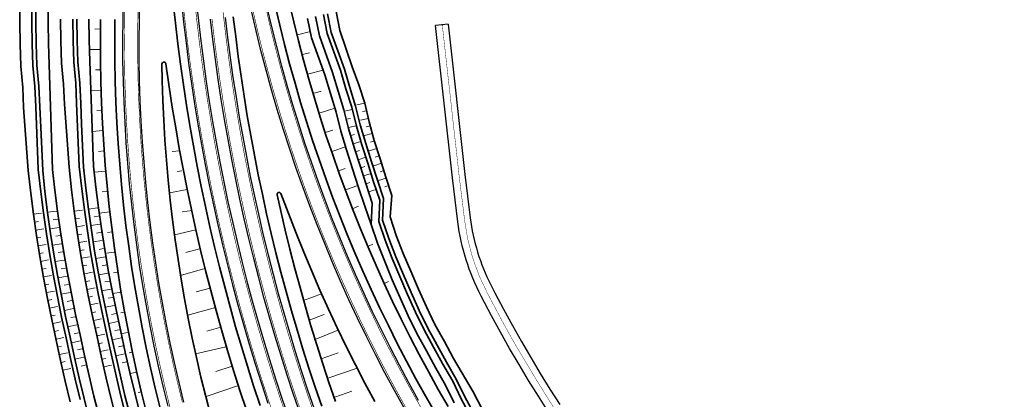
# Model space of a CAD drawing. Header units: metres. Extents: x 154839 to 161660, y 370737 to 378039.
# Tile 54 of 121: x 157178 to 157420, y 372832 to 372925. Entities that reach past the tile are written whole.
import ezdxf

# ---------------------------------------------------------------- set-up
doc = ezdxf.new("R2010")
doc.units = ezdxf.units.M
doc.linetypes.add('VW-3-3_STREEP', pattern=[6, 3, -3])
doc.linetypes.add('VW-FP2-1000', pattern=[3, 0.3, -2.7])
for name, color, linetype, lineweight in [('B-WE-GW-TALUDARCERING_LANG-G', 100, 'Continuous', 18), ('B-WE-GW-TALUDARCERING_WATER-G', 130, 'Continuous', 18), ('N-WE-GW-GRONDWERK_BERM-G', 100, 'Continuous', 35), ('N-WE-GW-WATERGANG-G', 130, 'Continuous', 35), ('N-WE-VH-VERHARDING_HALFVERHARDING_BERM-G', 252, 'Continuous', 35), ('N-WE-VH-VERHARDING_KANTVERHARDING-G', 210, 'Continuous', 30), ('N-WE-VW-MARKERING_LANGS_STREEP_30270_010-G', 7, 'VW-FP2-1000', 35), ('N-WE-VW-MARKERING_LANGS_STREEP_33_015-G', 7, 'VW-3-3_STREEP', 35), ('N-WE-VW-MARKERING_LANGS_STREEP_DOORGETROKKEN_015-G', 7, 'Continuous', 35)]:
    doc.layers.add(name, color=color, linetype=linetype, lineweight=lineweight)

msp = doc.modelspace()

# ---------------------------------------------------------------- linework, layer by layer
at = {"layer": 'B-WE-GW-TALUDARCERING_LANG-G'}
for p, q in [((157197.82, 372922.75), (157196.46, 372922.77)), ((157246.25, 372921.31), (157249.42, 372922.13)), ((157197.8, 372917.75), (157195.14, 372917.72)), ((157247.49, 372916.48), (157249.19, 372916.92)), ((157197.85, 372912.74), (157196.57, 372912.73)), ((157248.74, 372911.65), (157252.57, 372912.64)), ((157198.01, 372907.74), (157195.47, 372907.65)), ((157250.15, 372906.86), (157252.08, 372907.45)), ((157251.61, 372902.09), (157255.47, 372903.28)), ((157198.19, 372902.75), (157196.91, 372902.7)), ((157198.42, 372897.75), (157195.8, 372897.57)), ((157253.08, 372897.32), (157254.91, 372897.88)), ((157254.7, 372892.6), (157258.09, 372893.8)), ((157198.76, 372892.76), (157197.36, 372892.66)), ((157217.33, 372892.82), (157215.45, 372892.59)), ((157199.14, 372887.77), (157196.26, 372887.5)), ((157217.86, 372887.85), (157216.64, 372887.7)), ((157256.37, 372887.9), (157257.97, 372888.47)), ((157258.03, 372883.19), (157261.09, 372884.27)), ((157199.61, 372882.79), (157198.23, 372882.66)), ((157219.13, 372883.28), (157214.82, 372882.43)), ((157259.91, 372878.57), (157261.28, 372879.14)), ((157200.13, 372877.82), (157197.52, 372877.48)), ((157220.34, 372878.09), (157217.89, 372877.78)), ((157200.76, 372872.85), (157199.51, 372872.69)), ((157221.27, 372873.35), (157216.03, 372872.13)), ((157263.72, 372869.35), (157264.81, 372869.8)), ((157201.4, 372867.89), (157199.02, 372867.59)), ((157222.18, 372868.69), (157218.77, 372867.76)), ((157202.14, 372862.94), (157201.04, 372862.77)), ((157223.49, 372863.86), (157217.52, 372862.15)), ((157267.65, 372860.18), (157268.62, 372860.64)), ((157202.92, 372858), (157200.86, 372857.68)), ((157224.79, 372859.03), (157221.38, 372858.11)), ((157247.77, 372855.99), (157252.2, 372857.6)), ((157203.78, 372853.08), (157202.84, 372852.9)), ((157226.09, 372854.21), (157219.27, 372852.36)), ((157249.16, 372851.17), (157252.82, 372852.5)), ((157204.69, 372848.16), (157202.95, 372847.79)), ((157227.4, 372849.38), (157223.99, 372848.46)), ((157250.34, 372846.28), (157256.44, 372848.73)), ((157205.72, 372843.26), (157204.87, 372843.08)), ((157228.63, 372844.54), (157221.21, 372842.82)), ((157252.05, 372841.58), (157256.23, 372843.1)), ((157206.75, 372838.37), (157205.12, 372837.98)), ((157230.21, 372839.79), (157226.21, 372838.47)), ((157253.76, 372836.88), (157260.93, 372839.32)), ((157207.91, 372833.5), (157207.11, 372833.31)), ((157231.78, 372835.05), (157223.8, 372832.39)), ((157255.46, 372832.18), (157259.65, 372833.7))]:
    msp.add_line(p, q, dxfattribs=at)
at = {"layer": 'B-WE-GW-TALUDARCERING_WATER-G'}
for p, q in [((157262.84, 372904.52), (157260.89, 372904.09)), ((157257.89, 372902.58), (157259.72, 372902.98)), ((157263.26, 372902.65), (157262.28, 372902.43)), ((157258.33, 372900.55), (157259.27, 372900.76)), ((157258.77, 372898.52), (157260.72, 372898.95)), ((157263.67, 372900.77), (157261.72, 372900.34)), ((157264.14, 372898.91), (157263.17, 372898.65)), ((157259.35, 372896.53), (157260.3, 372896.81)), ((157264.65, 372897.06), (157262.72, 372896.53)), ((157259.94, 372894.54), (157261.85, 372895.11)), ((157265.16, 372895.22), (157264.21, 372894.91)), ((157260.55, 372892.56), (157261.51, 372892.87)), ((157261.19, 372890.59), (157263.09, 372891.2)), ((157265.75, 372893.39), (157263.85, 372892.78)), ((157266.34, 372891.56), (157265.38, 372891.26)), ((157261.82, 372888.61), (157262.78, 372888.92)), ((157266.92, 372889.74), (157265.02, 372889.13)), ((157262.46, 372886.63), (157264.36, 372887.25)), ((157267.51, 372887.91), (157266.56, 372887.6)), ((157263.09, 372884.66), (157264.04, 372884.96)), ((157268.1, 372886.08), (157266.19, 372885.47)), ((157268.68, 372884.26), (157267.73, 372883.95)), ((157263.73, 372882.68), (157265.63, 372883.29)), ((157181.34, 372877.17), (157183.32, 372877.45)), ((157187.03, 372877.98), (157184.8, 372877.66)), ((157191.38, 372877.95), (157193.36, 372878.23)), ((157197.07, 372878.76), (157194.85, 372878.45)), ((157197.36, 372876.75), (157196.25, 372876.59)), ((157181.61, 372875.23), (157182.6, 372875.38)), ((157187.32, 372875.97), (157186.2, 372875.81)), ((157191.66, 372876.02), (157192.65, 372876.16)), ((157191.94, 372874.09), (157193.92, 372874.39)), ((157197.66, 372874.74), (157195.43, 372874.41)), ((157181.9, 372873.3), (157183.88, 372873.6)), ((157187.62, 372873.96), (157185.39, 372873.62)), ((157187.92, 372871.95), (157186.81, 372871.78)), ((157192.23, 372872.16), (157193.22, 372872.31)), ((157197.96, 372872.74), (157196.85, 372872.57)), ((157182.19, 372871.38), (157183.18, 372871.53)), ((157182.48, 372869.45), (157184.46, 372869.75)), ((157188.22, 372869.94), (157186, 372869.6)), ((157192.53, 372870.23), (157194.5, 372870.53)), ((157198.27, 372870.73), (157196.04, 372870.39)), ((157182.78, 372867.52), (157183.76, 372867.67)), ((157188.53, 372867.93), (157187.42, 372867.77)), ((157192.82, 372868.3), (157193.81, 372868.45)), ((157198.57, 372868.72), (157197.46, 372868.55)), ((157183.1, 372865.6), (157185.07, 372865.96)), ((157188.89, 372865.93), (157186.67, 372865.53)), ((157193.15, 372866.38), (157195.11, 372866.74)), ((157193.5, 372864.46), (157194.48, 372864.64)), ((157198.93, 372866.72), (157196.72, 372866.32)), ((157199.3, 372864.72), (157198.19, 372864.52)), ((157183.46, 372863.68), (157184.44, 372863.86)), ((157183.81, 372861.76), (157185.77, 372862.12)), ((157189.25, 372863.94), (157188.15, 372863.73)), ((157193.85, 372862.54), (157195.82, 372862.9)), ((157199.66, 372862.73), (157197.45, 372862.32)), ((157184.16, 372859.84), (157185.14, 372860.02)), ((157189.62, 372861.94), (157187.41, 372861.53)), ((157189.98, 372859.94), (157188.88, 372859.74)), ((157194.2, 372860.63), (157195.18, 372860.81)), ((157200.03, 372860.73), (157198.92, 372860.53)), ((157184.51, 372857.92), (157186.48, 372858.28)), ((157190.35, 372857.94), (157188.14, 372857.54)), ((157194.55, 372858.71), (157196.52, 372859.07)), ((157200.39, 372858.73), (157198.18, 372858.33)), ((157184.87, 372856), (157185.85, 372856.21)), ((157190.76, 372855.96), (157189.66, 372855.72)), ((157194.92, 372856.79), (157195.89, 372857)), ((157195.32, 372854.88), (157197.27, 372855.29)), ((157200.8, 372856.74), (157199.7, 372856.51)), ((157185.27, 372854.09), (157187.23, 372854.51)), ((157191.18, 372853.97), (157188.98, 372853.5)), ((157195.72, 372852.97), (157196.7, 372853.18)), ((157201.22, 372854.76), (157199.02, 372854.29)), ((157201.64, 372852.77), (157200.54, 372852.54)), ((157185.68, 372852.18), (157186.66, 372852.39)), ((157186.08, 372850.28), (157188.04, 372850.69)), ((157191.6, 372851.98), (157190.49, 372851.75)), ((157196.12, 372851.06), (157198.08, 372851.47)), ((157202.06, 372850.78), (157199.85, 372850.32)), ((157186.48, 372848.37), (157187.46, 372848.57)), ((157192.01, 372849.99), (157189.81, 372849.53)), ((157192.43, 372848.01), (157191.33, 372847.78)), ((157196.52, 372849.15), (157197.5, 372849.36)), ((157196.93, 372847.24), (157198.88, 372847.66)), ((157202.48, 372848.79), (157201.37, 372848.56)), ((157186.88, 372846.46), (157188.84, 372846.87)), ((157192.86, 372846.02), (157190.66, 372845.54)), ((157197.34, 372845.34), (157198.32, 372845.55)), ((157202.9, 372846.81), (157200.71, 372846.33)), ((157187.3, 372844.55), (157188.27, 372844.77)), ((157187.71, 372842.65), (157189.67, 372843.07)), ((157193.3, 372844.04), (157192.2, 372843.8)), ((157197.76, 372843.43), (157199.71, 372843.86)), ((157203.77, 372842.84), (157201.57, 372842.36)), ((157203.34, 372844.83), (157202.24, 372844.58)), ((157188.13, 372840.74), (157189.11, 372840.95)), ((157193.73, 372842.05), (157191.53, 372841.57)), ((157198.17, 372841.53), (157199.15, 372841.74)), ((157204.21, 372840.86), (157203.11, 372840.62)), ((157188.55, 372838.83), (157190.5, 372839.26)), ((157194.16, 372840.07), (157193.06, 372839.83)), ((157198.59, 372839.62), (157200.54, 372840.05))]:
    msp.add_line(p, q, dxfattribs=at)
at = {"layer": 'N-WE-GW-GRONDWERK_BERM-G', "flags": 128}
for points in [[(157283.31, 372829.88), (157280.88, 372834.11), (157278.52, 372838.37), (157276.22, 372842.67), (157273.97, 372846.99), (157271.79, 372851.35), (157269.66, 372855.74), (157267.6, 372860.15), (157265.6, 372864.6), (157263.66, 372869.07), (157261.79, 372873.57), (157259.97, 372878.09), (157258.22, 372882.64), (157256.54, 372887.21), (157254.91, 372891.81), (157253.35, 372896.42), (157251.86, 372901.06), (157250.43, 372905.72), (157249.06, 372910.4), (157247.76, 372915.1), (157246.53, 372919.81), (157245.36, 372924.54), (157244.25, 372929.29)], [(157197.83, 372925.11), (157197.78, 372919.98), (157197.8, 372914.85), (157197.9, 372909.73), (157198.07, 372904.6), (157198.31, 372899.48), (157198.62, 372894.37), (157199, 372889.25), (157199.45, 372884.15), (157199.97, 372879.05), (157200.57, 372873.96), (157201.23, 372868.87), (157201.96, 372863.8), (157202.77, 372858.74), (157203.64, 372853.69), (157204.59, 372848.65), (157205.6, 372843.62), (157206.69, 372838.61), (157207.84, 372833.62), (157209.07, 372828.64)], [(157264.39, 372874.63), (157262.78, 372879.19), (157261.24, 372883.78), (157259.77, 372888.38), (157258.33, 372892.99), (157256.94, 372897.61), (157255.77, 372902.29), (157254.34, 372906.89), (157252.97, 372911.51), (157249.71, 372920.62), (157248.74, 372925.35)]]:
    msp.add_lwpolyline(points, dxfattribs=at)
for points in [[(157233.7, 372828.99), (157232.1, 372833.85), (157230.56, 372838.73), (157229.07, 372843.63), (157227.63, 372848.54), (157226.25, 372853.47), (157224.93, 372858.41), (157223.65, 372863.37), (157222.44, 372868.34), (157221.28, 372873.33), (157220.17, 372878.33), (157219.12, 372883.34), (157218.13, 372888.36), (157217.19, 372893.39), (157216.31, 372898.43), (157215.48, 372903.49), (157214.71, 372908.55), (157213.92, 372914.2, 0.941221), (157212.92, 372914.12), (157213, 372910.12), (157213.16, 372905.2), (157213.39, 372900.29), (157213.68, 372895.38), (157214.05, 372890.48), (157214.48, 372885.58), (157214.98, 372880.69), (157215.55, 372875.81), (157216.19, 372870.93), (157216.89, 372866.07), (157217.66, 372861.21), (157218.5, 372856.37), (157219.41, 372851.53), (157220.38, 372846.72), (157221.43, 372841.91), (157222.53, 372837.12), (157223.71, 372832.35), (157224.95, 372827.59)], [(157265.26, 372831.14), (157262.86, 372835.62), (157260.52, 372840.13), (157258.24, 372844.68), (157256.03, 372849.25), (157253.88, 372853.86), (157251.79, 372858.5), (157249.77, 372863.16), (157247.81, 372867.85), (157245.92, 372872.57), (157242.2, 372882.25, 0.932976), (157241.24, 372881.95), (157243.25, 372873.31), (157244.41, 372868.57), (157245.63, 372863.84), (157246.89, 372859.13), (157248.21, 372854.43), (157249.58, 372849.74), (157251, 372845.08), (157252.47, 372840.42), (157253.99, 372835.78), (157255.57, 372831.16)]]:
    msp.add_lwpolyline(points, format="xyb", dxfattribs=at)
at = {"layer": 'N-WE-GW-WATERGANG-G', "flags": 128}
for points in [[(157190.39, 372831.01), (157189.17, 372836.1), (157188.01, 372841.19), (157186.93, 372846.25), (157185.83, 372851.32), (157184.78, 372856.45), (157183.8, 372861.59), (157182.89, 372866.78), (157182.08, 372871.97), (157181.34, 372877.17), (157180.67, 372882.37), (157180.03, 372887.97), (157178.91, 372903.44), (157178.69, 372908.39), (157178.19, 372913.6), (157178.03, 372919.04), (157177.95, 372924.37), (157178.04, 372929.7)], [(157181.03, 372929.62), (157180.95, 372924.37), (157181.03, 372919.11), (157181.18, 372913.79), (157181.68, 372908.6), (157181.9, 372903.61), (157182.52, 372888.25)], [(157182.03, 372929.6), (157181.95, 372924.37), (157182.03, 372919.13), (157182.18, 372913.85), (157182.68, 372908.67), (157182.91, 372903.61), (157183.11, 372898.53), (157183.61, 372887.95), (157184.14, 372882.8), (157184.81, 372877.64), (157185.54, 372872.49), (157186.34, 372867.35), (157187.24, 372862.22), (157188.21, 372857.12), (157189.25, 372852.04), (157190.35, 372846.99), (157191.43, 372841.94), (157192.57, 372836.89), (157193.79, 372831.85), (157195.06, 372826.83)], [(157185.03, 372929.53), (157184.95, 372924.36), (157185.03, 372919.2), (157185.18, 372914.04), (157186.04, 372888.23), (157186.62, 372883.1), (157187.28, 372877.97), (157188.01, 372872.86), (157188.81, 372867.76), (157189.7, 372862.68), (157190.67, 372857.61), (157191.7, 372852.56), (157192.79, 372847.52), (157193.87, 372842.48), (157195.01, 372837.46), (157196.21, 372832.45), (157197.48, 372827.46)], [(157201.72, 372826.73), (157200.43, 372831.8), (157199.21, 372836.88), (157198.06, 372841.98), (157196.97, 372847.04), (157195.87, 372852.11), (157194.82, 372857.23), (157193.84, 372862.38), (157192.93, 372867.57), (157192.12, 372872.76), (157191.38, 372877.95), (157190.71, 372883.16), (157190.08, 372888.76), (157188.95, 372904.23), (157188.73, 372909.18), (157188.23, 372914.38), (157188.07, 372919.83), (157187.99, 372925.15)], [(157190.99, 372925.15), (157191.07, 372919.9), (157191.23, 372914.57), (157191.73, 372909.39), (157191.95, 372904.4), (157192.56, 372889.04)], [(157191.99, 372925.15), (157192.07, 372919.92), (157192.22, 372914.64), (157192.72, 372909.46), (157192.95, 372904.39), (157193.15, 372899.32), (157193.65, 372888.73), (157194.19, 372883.58), (157194.85, 372878.42), (157195.58, 372873.28), (157196.38, 372868.14), (157197.28, 372863.01), (157198.26, 372857.91), (157199.29, 372852.83), (157200.39, 372847.78), (157201.48, 372842.73), (157202.62, 372837.68), (157203.83, 372832.64), (157205.11, 372827.62)], [(157194.99, 372925.15), (157195.07, 372919.99), (157195.22, 372914.82), (157196.09, 372889.02), (157196.67, 372883.88), (157197.33, 372878.76), (157198.05, 372873.65), (157198.85, 372868.55), (157199.74, 372863.46), (157200.71, 372858.39), (157201.74, 372853.34), (157202.83, 372848.31), (157203.92, 372843.27), (157205.05, 372838.25), (157206.25, 372833.24), (157207.53, 372828.25)], [(157250.68, 372925.82), (157251.65, 372921.11), (157254.9, 372912.06), (157256.25, 372907.47), (157257.68, 372902.89), (157258.84, 372898.24), (157260.22, 372893.64), (157261.65, 372889.06), (157263.12, 372884.48), (157264.64, 372879.93), (157264.39, 372874.63), (157265.97, 372870.05), (157267.72, 372865.53), (157269.58, 372861.06), (157271.51, 372856.62), (157273.51, 372852.2), (157275.63, 372847.84), (157277.95, 372843.58), (157280.26, 372839.32), (157282.69, 372835.13), (157284.81, 372830.76)], [(157291.12, 372823.26), (157286.54, 372831.76), (157284.43, 372836.11), (157282.01, 372840.28), (157279.72, 372844.52), (157277.41, 372848.75), (157275.3, 372853.08), (157273.32, 372857.47), (157271.4, 372861.89), (157269.55, 372866.34), (157267.81, 372870.83), (157266.24, 372875.39), (157266.51, 372880.66), (157264.99, 372885.19), (157263.54, 372889.74), (157262.11, 372894.29), (157260.74, 372898.86), (157259.59, 372903.49), (157258.17, 372908.04), (157256.82, 372912.61), (157253.59, 372921.61), (157252.63, 372926.29)], [(157253.6, 372926.52), (157254.56, 372921.86), (157257.78, 372912.88), (157259.13, 372908.33), (157260.54, 372903.79), (157261.69, 372899.18), (157263.06, 372894.62), (157264.48, 372890.08), (157265.92, 372885.54), (157267.44, 372881.02), (157267.17, 372875.77), (157268.73, 372871.22), (157270.46, 372866.74), (157272.31, 372862.31), (157274.22, 372857.9), (157276.2, 372853.52), (157278.3, 372849.2), (157280.6, 372844.98), (157282.89, 372840.76), (157285.31, 372836.6), (157287.4, 372832.27), (157291.97, 372823.79)], [(157255.81, 372927.05), (157256.69, 372922.4), (157259.7, 372913.42), (157261.35, 372908.99), (157262.84, 372904.52), (157263.87, 372899.89), (157265.13, 372895.34), (157266.59, 372890.84), (157267.99, 372886.32), (157269.49, 372881.83), (157269.02, 372876.53), (157270.51, 372871.98), (157272.23, 372867.53), (157274.13, 372863.15), (157276.03, 372858.77), (157278, 372854.41), (157280.02, 372850.08), (157282.37, 372845.91), (157284.64, 372841.71), (157289.46, 372833.47), (157293.9, 372824.98)], [(157204.14, 372827.36), (157202.86, 372832.4), (157201.64, 372837.45), (157200.5, 372842.52), (157199.41, 372847.57), (157198.31, 372852.62), (157197.28, 372857.72), (157196.3, 372862.83), (157195.4, 372867.97), (157194.59, 372873.13), (157193.86, 372878.29), (157193.19, 372883.46), (157192.57, 372888.94), (157192.56, 372889.13)], [(157192.81, 372831.61), (157191.6, 372836.66), (157190.46, 372841.73), (157189.37, 372846.78), (157188.27, 372851.83), (157187.23, 372856.93), (157186.26, 372862.04), (157185.35, 372867.19), (157184.55, 372872.34), (157183.82, 372877.5), (157183.15, 372882.67), (157182.53, 372888.16), (157182.51, 372888.34)]]:
    msp.add_lwpolyline(points, dxfattribs=at)
at = {"layer": 'N-WE-VH-VERHARDING_HALFVERHARDING_BERM-G', "flags": 128}
for points in [[(157215.73, 372929.22), (157216.27, 372924.17), (157216.86, 372919.13), (157217.52, 372914.09), (157218.22, 372909.06), (157218.99, 372904.04), (157219.81, 372899.03), (157220.68, 372894.02), (157221.61, 372889.03), (157222.6, 372884.05), (157223.64, 372879.08), (157224.74, 372874.12), (157225.89, 372869.17), (157227.1, 372864.24), (157228.36, 372859.31), (157229.68, 372854.41), (157231.05, 372849.52), (157232.47, 372844.64), (157233.95, 372839.78), (157235.48, 372834.94), (157237.07, 372830.12)], [(157280.24, 372828.1), (157277.79, 372832.37), (157275.4, 372836.67), (157273.08, 372841.01), (157270.81, 372845.38), (157268.6, 372849.78), (157266.46, 372854.21), (157264.38, 372858.67), (157262.36, 372863.16), (157260.4, 372867.68), (157258.5, 372872.22), (157256.67, 372876.79), (157254.9, 372881.39), (157253.2, 372886.01), (157251.56, 372890.65), (157249.98, 372895.31), (157248.47, 372900), (157247.03, 372904.7), (157245.65, 372909.43), (157244.33, 372914.17), (157243.08, 372918.93), (157241.9, 372923.71), (157240.79, 372928.51)], [(157201.37, 372925.05), (157201.33, 372919.97), (157201.35, 372914.9), (157201.45, 372909.82), (157201.62, 372904.74), (157201.85, 372899.67), (157202.16, 372894.61), (157202.54, 372889.54), (157202.98, 372884.49), (157203.5, 372879.43), (157204.09, 372874.39), (157204.75, 372869.36), (157205.47, 372864.33), (157206.27, 372859.32), (157207.14, 372854.32), (157208.07, 372849.33), (157209.08, 372844.35), (157210.15, 372839.39), (157211.3, 372834.44), (157212.51, 372829.51)]]:
    msp.add_lwpolyline(points, dxfattribs=at)
at = {"layer": 'N-WE-VH-VERHARDING_HALFVERHARDING_BERM-G'}
msp.add_lwpolyline([(157252.22, 372830), (157250.63, 372834.66), (157249.09, 372839.33), (157247.61, 372844.02), (157246.17, 372848.73), (157244.79, 372853.45), (157243.47, 372858.19), (157242.19, 372862.94), (157240.97, 372867.71), (157239.8, 372872.49), (157238.68, 372877.28), (157237.62, 372882.09), (157236.61, 372886.9), (157235.66, 372891.73), (157234.76, 372896.57), (157233.91, 372901.41), (157233.11, 372906.27), (157232.37, 372911.13), (157231.69, 372916.01), (157231.06, 372920.89), (157230.48, 372925.77)], dxfattribs=at)
at = {"layer": 'N-WE-VH-VERHARDING_KANTVERHARDING-G'}
for points in [[(157214.45, 372830), (157213.24, 372834.91), (157212.11, 372839.82), (157211.04, 372844.76), (157210.04, 372849.71), (157209.11, 372854.67), (157208.24, 372859.65), (157207.45, 372864.63), (157206.73, 372869.63), (157206.07, 372874.64), (157205.49, 372879.65), (157204.97, 372884.68), (157204.53, 372889.71), (157204.15, 372894.74), (157203.85, 372899.78), (157203.61, 372904.82), (157203.45, 372909.87), (157203.35, 372914.92), (157203.33, 372919.97), (157203.37, 372925.02), (157203.49, 372930.07)], [(157276.05, 372831.39), (157273.65, 372835.72), (157271.31, 372840.08), (157269.03, 372844.47), (157266.81, 372848.9), (157264.65, 372853.35), (157262.56, 372857.84), (157260.53, 372862.35), (157258.56, 372866.9), (157256.65, 372871.47), (157254.81, 372876.06), (157253.03, 372880.68), (157251.32, 372885.33), (157249.67, 372889.99), (157248.08, 372894.68), (157246.56, 372899.4), (157245.11, 372904.13), (157243.72, 372908.88), (157242.4, 372913.65), (157241.15, 372918.44), (157239.96, 372923.25), (157238.84, 372928.07)]]:
    msp.add_lwpolyline(points, dxfattribs=at)
at = {"layer": 'N-WE-VH-VERHARDING_KANTVERHARDING-G', "flags": 128}
for points in [[(157218.33, 372830.98), (157217.13, 372835.83), (157216.01, 372840.7), (157214.95, 372845.58), (157213.96, 372850.47), (157213.04, 372855.38), (157212.19, 372860.3), (157211.41, 372865.23), (157210.69, 372870.18), (157210.04, 372875.13), (157209.47, 372880.09), (157208.96, 372885.06), (157208.52, 372890.03), (157208.15, 372895.01), (157207.84, 372899.99), (157207.61, 372904.98), (157207.45, 372909.97), (157207.35, 372914.97), (157207.33, 372919.96), (157207.37, 372924.95), (157207.49, 372929.95)], [(157217.72, 372929.43), (157218.25, 372924.4), (157218.85, 372919.37), (157219.5, 372914.36), (157220.2, 372909.35), (157220.96, 372904.35), (157221.78, 372899.36), (157222.65, 372894.38), (157223.58, 372889.41), (157224.56, 372884.45), (157225.6, 372879.5), (157226.69, 372874.56), (157227.84, 372869.63), (157229.04, 372864.72), (157230.29, 372859.82), (157231.6, 372854.94), (157232.97, 372850.07), (157234.39, 372845.21), (157235.86, 372840.38), (157237.39, 372835.55), (157238.97, 372830.75)], [(157221.35, 372929.79), (157221.88, 372924.8), (157222.47, 372919.82), (157223.12, 372914.85), (157223.81, 372909.88), (157224.57, 372904.92), (157225.38, 372899.97), (157226.24, 372895.03), (157227.16, 372890.1), (157228.14, 372885.18), (157229.17, 372880.27), (157230.25, 372875.37), (157231.39, 372870.48), (157232.58, 372865.61), (157233.82, 372860.75), (157235.12, 372855.9), (157236.48, 372851.07), (157237.89, 372846.26), (157239.35, 372841.46), (157240.86, 372836.68), (157242.43, 372831.91), (157244.05, 372827.16)], [(157246.88, 372828.15), (157245.27, 372832.86), (157243.71, 372837.6), (157242.21, 372842.35), (157240.76, 372847.12), (157239.36, 372851.9), (157238.02, 372856.7), (157236.73, 372861.51), (157235.49, 372866.34), (157234.3, 372871.18), (157233.17, 372876.03), (157232.1, 372880.9), (157231.08, 372885.77), (157230.11, 372890.66), (157229.2, 372895.56), (157228.34, 372900.47), (157227.53, 372905.39), (157226.78, 372910.31), (157226.09, 372915.25), (157225.45, 372920.19), (157224.86, 372925.14)], [(157228.49, 372925.55), (157229.07, 372920.64), (157229.71, 372915.74), (157230.39, 372910.84), (157231.14, 372905.96), (157231.94, 372901.08), (157232.79, 372896.21), (157233.69, 372891.35), (157234.65, 372886.5), (157235.67, 372881.67), (157236.73, 372876.84), (157237.85, 372872.03), (157239.03, 372867.22), (157240.26, 372862.44), (157241.54, 372857.66), (157242.87, 372852.9), (157244.26, 372848.16), (157245.7, 372843.43), (157247.19, 372838.72), (157248.73, 372834.02), (157250.33, 372829.34)], [(157272.56, 372829.42), (157270.14, 372833.8), (157267.77, 372838.21), (157265.46, 372842.66), (157263.22, 372847.13), (157261.04, 372851.64), (157258.92, 372856.17), (157256.87, 372860.74), (157254.88, 372865.33), (157252.95, 372869.95), (157251.09, 372874.6), (157249.29, 372879.27), (157247.55, 372883.97), (157245.89, 372888.69), (157244.28, 372893.43), (157242.75, 372898.2), (157241.28, 372902.98), (157239.88, 372907.79), (157238.54, 372912.61), (157237.27, 372917.45), (157236.07, 372922.31), (157234.93, 372927.19)], [(157283.28, 372923.94), (157280.18, 372923.64)]]:
    msp.add_lwpolyline(points, dxfattribs=at)
for points in [[(157307.98, 372828.53), (157305.51, 372832.4), (157303.09, 372836.3), (157300.73, 372840.23), (157298.42, 372844.2), (157296.17, 372848.2), (157293.98, 372852.23), (157291.43, 372857.07, -0.090845), (157285.7, 372875.35), (157284.38, 372886.14), (157280.18, 372923.64)], [(157283.28, 372923.94), (157287.42, 372886.99), (157288.74, 372876.34, 0.087041), (157293.8, 372859.82), (157294.81, 372857.83), (157296.93, 372853.81), (157299.1, 372849.82), (157301.33, 372845.87), (157303.61, 372841.94), (157305.95, 372838.04), (157308.34, 372834.18), (157310.79, 372830.35)]]:
    msp.add_lwpolyline(points, format="xyb", dxfattribs=at)
at = {"layer": 'N-WE-VW-MARKERING_LANGS_STREEP_30270_010-G', "const_width": 0.1, "flags": 128}
msp.add_lwpolyline([(157408.4, 372699.36), (157406.78, 372702.86, 0.058973), (157404.1, 372707.2), (157348.13, 372777.86), (157328.25, 372803.08, -0.00904), (157322.54, 372810.6, -0.00313), (157315.56, 372820.27, -0.015298), (157308.17, 372831.35, -0.005176), (157301.02, 372843.08, -0.013575), (157295.47, 372853.01, 0.001074), (157292.91, 372857.86, -0.091928), (157287.37, 372875.55, 0.001074), (157286.04, 372886.35), (157281.85, 372923.85)], format="xyb", dxfattribs=at)
at = {"layer": 'N-WE-VW-MARKERING_LANGS_STREEP_33_015-G', "flags": 128}
for points in [[(157213.32, 373268.7, 0.15, 0.15, 0), (157213.78, 373264.97, 0.15, 0.15, 0), (157214.39, 373259.99, 0.15, 0.15, 0), (157215.01, 373255.02, 0.15, 0.15, 0), (157215.62, 373250.04, 0.15, 0.15, 0), (157216.24, 373245.07, 0.15, 0.15, 0), (157216.85, 373240.09, 0.15, 0.15, 0), (157217.46, 373235.11, 0.15, 0.15, 0), (157218.08, 373230.13, 0.15, 0.15, 0), (157218.69, 373225.16, 0.15, 0.15, 0), (157219.31, 373220.18, 0.15, 0.15, 0), (157219.92, 373215.2, 0.15, 0.15, 0), (157220.54, 373210.21, 0.15, 0.15, 0), (157221.15, 373205.23, 0.15, 0.15, 0), (157221.75, 373200.25, 0.15, 0.15, 0), (157222.09, 373195.25, 0.15, 0.15, 0), (157222.4, 373190.24, 0.15, 0.15, 0), (157222.71, 373185.24, 0.15, 0.15, 0), (157223.01, 373180.23, 0.15, 0.15, 0), (157223.31, 373175.23, 0.15, 0.15, 0), (157223.59, 373170.22, 0.15, 0.15, 0), (157223.87, 373165.22, 0.15, 0.15, 0), (157224.06, 373161.66, 0.15, 0.15, 0), (157224.14, 373160.21, 0.15, 0.15, 0), (157224.4, 373155.21, 0.15, 0.15, 0), (157224.65, 373150.2, 0.15, 0.15, 0), (157224.9, 373145.19, 0.15, 0.15, 0), (157225.13, 373140.18, 0.15, 0.15, 0), (157225.36, 373135.18, 0.15, 0.15, 0), (157225.57, 373130.17, 0.15, 0.15, 0), (157225.79, 373125.16, 0.15, 0.15, 0), (157225.98, 373120.15, 0.15, 0.15, 0), (157226.18, 373115.14, 0.15, 0.15, 0), (157226.36, 373110.13, 0.15, 0.15, 0), (157226.54, 373105.12, 0.15, 0.15, 0), (157226.71, 373100.11, 0.15, 0.15, 0), (157226.87, 373095.1, 0.15, 0.15, 0), (157227.02, 373090.09, 0.15, 0.15, 0), (157227.17, 373085.08, 0.15, 0.15, 0), (157227.3, 373080.06, 0.15, 0.15, 0), (157227.43, 373075.05, 0.15, 0.15, 0), (157227.54, 373070.04, 0.15, 0.15, 0), (157227.66, 373065.03, 0.15, 0.15, 0), (157227.75, 373060.02, 0.15, 0.15, 0), (157227.85, 373055, 0.15, 0.15, 0), (157227.93, 373049.99, 0.15, 0.15, 0), (157228.01, 373044.98, 0.15, 0.15, 0), (157228.08, 373039.97, 0.15, 0.15, 0), (157228.11, 373037.34, 0.15, 0.15, 0.006616), (157228.18, 373034.69, 0.15, 0.15, 0), (157228.49, 373026.73, 0.15, 0.15, 0), (157228.69, 373021.73, 0.15, 0.15, 0), (157228.88, 373016.74, 0.15, 0.15, 0), (157229.08, 373011.74, 0.15, 0.15, 0), (157229.28, 373006.75, 0.15, 0.15, 0), (157229.48, 373001.76, 0.15, 0.15, 0), (157229.71, 372996.78, 0.15, 0.15, 0), (157229.96, 372991.81, 0.15, 0.15, 0), (157230.25, 372986.84, 0.15, 0.15, 0), (157230.58, 372981.88, 0.15, 0.15, 0), (157230.97, 372976.94, 0.15, 0.15, 0), (157231.41, 372972, 0.15, 0.15, 0), (157231.92, 372967.07, 0.15, 0.15, 0), (157232.5, 372962.15, 0.15, 0.15, 0), (157233.15, 372957.23, 0.15, 0.15, 0), (157233.87, 372952.33, 0.15, 0.15, 0), (157234.65, 372947.44, 0.15, 0.15, 0), (157235.51, 372942.55, 0.15, 0.15, 0), (157236.43, 372937.68, 0.15, 0.15, 0), (157237.42, 372932.83, 0.15, 0.15, 0), (157238.47, 372927.99, 0.15, 0.15, 0), (157239.59, 372923.16, 0.15, 0.15, 0), (157240.78, 372918.35, 0.15, 0.15, 0), (157242.04, 372913.55, 0.15, 0.15, 0), (157243.36, 372908.78, 0.15, 0.15, 0), (157244.75, 372904.02, 0.15, 0.15, 0), (157246.21, 372899.28, 0.15, 0.15, 0), (157247.73, 372894.57, 0.15, 0.15, 0), (157249.31, 372889.87, 0.15, 0.15, 0), (157250.96, 372885.2, 0.15, 0.15, 0), (157252.68, 372880.55, 0.15, 0.15, 0), (157254.46, 372875.92, 0.15, 0.15, 0), (157256.3, 372871.32, 0.15, 0.15, 0), (157258.21, 372866.75, 0.15, 0.15, 0), (157260.18, 372862.2, 0.15, 0.15, 0), (157262.22, 372857.68, 0.15, 0.15, 0), (157264.31, 372853.19, 0.15, 0.15, 0), (157266.47, 372848.73, 0.15, 0.15, 0), (157268.69, 372844.3, 0.15, 0.15, 0), (157270.98, 372839.9, 0.15, 0.15, 0), (157273.32, 372835.54, 0.15, 0.15, 0), (157275.72, 372831.2, 0.15, 0.15, 0), (157278.18, 372826.9, 0.15, 0.15, 0), (157280.71, 372822.64, 0.15, 0.15, 0), (157283.29, 372818.41, 0.15, 0.15, 0), (157285.93, 372814.21, 0.15, 0.15, 0), (157288.63, 372810.05, 0.15, 0.15, 0), (157291.38, 372805.94, 0.15, 0.15, 0), (157294.2, 372801.86, 0.15, 0.15, 0), (157297.07, 372797.81, 0.15, 0.15, 0), (157299.99, 372793.8, 0.15, 0.15, 0), (157302.96, 372789.82, 0.15, 0.15, 0), (157305.97, 372785.86, 0.15, 0.15, 0), (157309.02, 372781.93, 0.15, 0.15, 0), (157312.09, 372778, 0.15, 0.15, 0), (157315.18, 372774.08, 0.15, 0.15, 0), (157318.28, 372770.17, 0.15, 0.15, 0), (157324.5, 372762.34, 0.15, 0.15, 0), (157330.72, 372754.5, 0.15, 0.15, 0), (157336.93, 372746.67, 0.15, 0.15, 0), (157343.15, 372738.84, 0.15, 0.15, 0), (157349.37, 372731.01, 0.15, 0.15, 0), (157355.59, 372723.18, 0.15, 0.15, 0), (157361.81, 372715.34, 0.15, 0.15, 0), (157371.02, 372705.19, 0.15, 0.15, 0.214849), (157382.76, 372700.11, 0.15, 0.15, 0), (157384.73, 372699.96, 0.15, 0.15, 0), (157385.7, 372699.81, 0.15, 0.15, 0), (157386.66, 372699.61, 0.15, 0.15, 0), (157387.61, 372699.36, 0.15, 0.15, 0), (157388.54, 372699.07, 0.15, 0.15, 0), (157389.46, 372698.73, 0.15, 0.15, 0), (157390.37, 372698.35, 0.15, 0.15, 0), (157391.25, 372697.92, 0.15, 0.15, 0), (157392.11, 372697.45, 0.15, 0.15, 0), (157392.99, 372696.95, 0.15, 0.15, 0.229736), (157403.79, 372696.69, 0.15, 0.15, 0), (157404.36, 372696.96, 0.15, 0.15, 0), (157407.12, 372698.24, 0, 0, 0)], [(157211.23, 373160.98, 0.15, 0.15, 0), (157211.2, 373159.53, 0.15, 0.15, 0), (157211.11, 373154.53, 0.15, 0.15, 0), (157211.02, 373149.53, 0.15, 0.15, 0), (157210.93, 373144.52, 0.15, 0.15, 0), (157210.84, 373139.53, 0.15, 0.15, 0), (157210.75, 373134.53, 0.15, 0.15, 0), (157210.66, 373129.53, 0.15, 0.15, 0), (157210.57, 373124.53, 0.15, 0.15, 0), (157210.48, 373119.54, 0.15, 0.15, 0), (157210.39, 373114.54, 0.15, 0.15, 0), (157210.37, 373109.55, 0.15, 0.15, 0), (157210.54, 373104.57, 0.15, 0.15, 0), (157210.72, 373099.58, 0.15, 0.15, 0), (157210.87, 373094.6, 0.15, 0.15, 0), (157211.03, 373089.62, 0.15, 0.15, 0), (157211.16, 373084.63, 0.15, 0.15, 0), (157211.3, 373079.65, 0.15, 0.15, 0), (157211.43, 373074.66, 0.15, 0.15, 0), (157211.55, 373069.68, 0.15, 0.15, 0), (157211.65, 373064.69, 0.15, 0.15, 0), (157211.76, 373059.71, 0.15, 0.15, 0), (157211.85, 373054.72, 0.15, 0.15, 0), (157211.93, 373049.73, 0.15, 0.15, 0), (157212.01, 373044.75, 0.15, 0.15, 0), (157212.07, 373040.1, 0.15, 0.15, -0.025075), (157211.72, 373030.08, 0.15, 0.15, 0), (157211.7, 373029.92, 0.15, 0.15, 0), (157211.27, 373024.93, 0.15, 0.15, 0), (157210.84, 373019.95, 0.15, 0.15, 0), (157210.42, 373014.97, 0.15, 0.15, 0), (157209.99, 373009.99, 0.15, 0.15, 0), (157209.56, 373005.01, 0.15, 0.15, 0), (157209.13, 373000.03, 0.15, 0.15, 0), (157208.7, 372995.04, 0.15, 0.15, 0), (157208.27, 372990.06, 0.15, 0.15, 0), (157207.84, 372985.08, 0.15, 0.15, 0), (157207.41, 372980.1, 0.15, 0.15, 0), (157206.99, 372975.12, 0.15, 0.15, 0), (157206.56, 372970.14, 0.15, 0.15, 0), (157206.13, 372965.15, 0.15, 0.15, 0), (157205.71, 372960.16, 0.15, 0.15, 0), (157205.31, 372955.16, 0.15, 0.15, 0), (157204.93, 372950.16, 0.15, 0.15, 0), (157204.59, 372945.14, 0.15, 0.15, 0), (157204.29, 372940.12, 0.15, 0.15, 0), (157204.05, 372935.09, 0.15, 0.15, 0), (157203.86, 372930.05, 0.15, 0.15, 0), (157203.75, 372925.01, 0.15, 0.15, 0), (157203.7, 372919.97, 0.15, 0.15, 0), (157203.73, 372914.92, 0.15, 0.15, 0), (157203.82, 372909.88, 0.15, 0.15, 0), (157203.99, 372904.84, 0.15, 0.15, 0), (157204.22, 372899.8, 0.15, 0.15, 0), (157204.53, 372894.77, 0.15, 0.15, 0), (157204.9, 372889.74, 0.15, 0.15, 0), (157205.35, 372884.71, 0.15, 0.15, 0), (157205.86, 372879.69, 0.15, 0.15, 0), (157206.45, 372874.68, 0.15, 0.15, 0), (157207.1, 372869.68, 0.15, 0.15, 0), (157207.82, 372864.69, 0.15, 0.15, 0), (157208.61, 372859.71, 0.15, 0.15, 0), (157209.48, 372854.74, 0.15, 0.15, 0), (157210.41, 372849.78, 0.15, 0.15, 0), (157211.4, 372844.84, 0.15, 0.15, 0), (157212.47, 372839.91, 0.15, 0.15, 0), (157213.61, 372834.99, 0.15, 0.15, 0), (157214.81, 372830.09, 0.15, 0.15, 0), (157216.08, 372825.21, 0.15, 0.15, 0), (157217.42, 372820.35, 0.15, 0.15, 0), (157218.83, 372815.51, 0.15, 0.15, 0), (157220.3, 372810.68, 0.15, 0.15, 0), (157221.84, 372805.88, 0.15, 0.15, 0), (157223.45, 372801.1, 0.15, 0.15, 0), (157225.13, 372796.34, 0.15, 0.15, 0), (157226.87, 372791.61, 0.15, 0.15, 0), (157228.67, 372786.9, 0.15, 0.15, 0), (157230.54, 372782.21, 0.15, 0.15, 0), (157234.99, 372771.5, 0.15, 0.15, 0), (157237.79, 372763.32, 0.15, 0.15, 0), (157239.51, 372758.53, 0.15, 0.15, 0), (157240.34, 372756.28, 0.15, 0.15, 0), (157241.72, 372752.64, 0.15, 0.15, 0), (157243.14, 372749.02, 0.15, 0.15, 0), (157245.03, 372744.3, 0.15, 0.15, 0), (157246.97, 372739.6, 0.15, 0.15, 0), (157249.39, 372735.17, 0.15, 0.15, 0), (157251.83, 372730.76, 0.15, 0.15, 0), (157254.27, 372726.38, 0.15, 0.15, 0), (157256.73, 372722.01, 0.15, 0.15, 0), (157257.89, 372719.96, 0.15, 0.15, 0), (157276.36, 372687.16, 0.15, 0.15, 0), (157278.72, 372682.88, 0.15, 0.15, 0), (157282.18, 372675.42, 0.15, 0.15, -0.395059), (157270.93, 372641.17, 0.15, 0.15, 0), (157263.47, 372637.09, 0.15, 0.15, 0), (157262.59, 372636.61, 0.15, 0.15, 0), (157261.71, 372636.13, 0.15, 0.15, 0), (157260.82, 372635.66, 0.15, 0.15, 0), (157259.94, 372635.19, 0.15, 0.15, 0), (157259.05, 372634.73, 0.15, 0.15, 0), (157258.16, 372634.27, 0.15, 0.15, 0), (157257.27, 372633.81, 0.15, 0.15, 0), (157256.38, 372633.35, 0.15, 0.15, 0), (157255.49, 372632.9, 0.15, 0.15, 0), (157254.59, 372632.46, 0.15, 0.15, 0), (157253.7, 372632.01, 0.15, 0.15, 0), (157252.8, 372631.57, 0.15, 0.15, 0), (157251.9, 372631.14, 0.15, 0.15, 0), (157251, 372630.7, 0.15, 0.15, 0), (157184.27, 372598.61, 0, 0, 0)]]:
    msp.add_lwpolyline(points, format="xyseb", dxfattribs=at)
at = {"layer": 'N-WE-VW-MARKERING_LANGS_STREEP_33_015-G', "const_width": 0.15, "flags": 128}
for points in [[(157215.55, 372998.76), (157215.55, 372994.86), (157215.56, 372989.85), (157215.57, 372984.84), (157215.61, 372979.82), (157215.67, 372974.8), (157215.75, 372969.77), (157215.87, 372964.73), (157216.04, 372959.7), (157216.24, 372954.66), (157216.5, 372949.61), (157216.81, 372944.57), (157217.18, 372939.53), (157217.61, 372934.49), (157218.09, 372929.46), (157218.63, 372924.44), (157219.22, 372919.42), (157219.87, 372914.41), (157220.57, 372909.41), (157221.33, 372904.41), (157222.15, 372899.42), (157223.02, 372894.45), (157223.95, 372889.48), (157224.93, 372884.52), (157225.96, 372879.58), (157227.06, 372874.64), (157228.2, 372869.72), (157229.4, 372864.81), (157230.66, 372859.92), (157231.97, 372855.04), (157233.33, 372850.17), (157234.75, 372845.32), (157236.22, 372840.49), (157237.74, 372835.67), (157239.32, 372830.87), (157240.95, 372826.09), (157242.64, 372821.32), (157244.37, 372816.58), (157246.16, 372811.85), (157248.01, 372807.15), (157249.9, 372802.46), (157251.85, 372797.8), (157253.85, 372793.16), (157255.9, 372788.54), (157258, 372783.94), (157260.15, 372779.37), (157262.35, 372774.82), (157264.6, 372770.3), (157266.91, 372765.8), (157269.26, 372761.33), (157271.66, 372756.89), (157274.11, 372752.47), (157276.61, 372748.08), (157279.16, 372743.71), (157281.76, 372739.38), (157284.4, 372735.07), (157287.1, 372730.8), (157289.84, 372726.55), (157292.63, 372722.34), (157295.46, 372718.16), (157298.34, 372714), (157301.27, 372709.88), (157304.24, 372705.8), (157307.26, 372701.74), (157310.32, 372697.72), (157313.42, 372693.74), (157316.57, 372689.79), (157319.77, 372685.87), (157323.01, 372681.99), (157326.29, 372678.15), (157329.61, 372674.34), (157331.26, 372672.5), (157331.6, 372672.12), (157332.98, 372670.57), (157336.38, 372666.84), (157339.83, 372663.15), (157343.32, 372659.49), (157346.85, 372655.88), (157350.42, 372652.3), (157354.03, 372648.76), (157357.67, 372645.27), (157361.36, 372641.81), (157365.08, 372638.4), (157368.85, 372635.02), (157372.65, 372631.69), (157376.48, 372628.4), (157380.36, 372625.16), (157384.26, 372621.95), (157388.21, 372618.79), (157392.19, 372615.68), (157396.2, 372612.61), (157400.25, 372609.58), (157404.33, 372606.6), (157408.44, 372603.67), (157412.58, 372600.78), (157416.76, 372597.94), (157420.97, 372595.14), (157425.21, 372592.39), (157429.48, 372589.69), (157433.78, 372587.03), (157438.11, 372584.43), (157442.47, 372581.87), (157446.85, 372579.36), (157451.26, 372576.9), (157455.7, 372574.48), (157460.17, 372572.12), (157464.66, 372569.81), (157469.18, 372567.55), (157473.73, 372565.33), (157478.29, 372563.17), (157482.88, 372561.06), (157487.5, 372559), (157492.14, 372556.99), (157496.79, 372555.04), (157501.47, 372553.13), (157506.18, 372551.28), (157510.9, 372549.48), (157515.64, 372547.73), (157520.4, 372546.04), (157525.17, 372544.39), (157529.95, 372542.8), (157534.74, 372541.24), (157539.53, 372539.72), (157544.33, 372538.23), (157549.13, 372536.76), (157553.94, 372535.31), (157558.74, 372533.87), (157563.53, 372532.45), (157568.33, 372531.02), (157573.12, 372529.6), (157577.91, 372528.18), (157582.7, 372526.75), (157587.49, 372525.32), (157592.27, 372523.89), (157597.06, 372522.45), (157601.79, 372521.03), (157601.84, 372521.01), (157606.62, 372519.57), (157611.4, 372518.11), (157616.17, 372516.66), (157620.94, 372515.19), (157625.71, 372513.71), (157630.47, 372512.23), (157635.23, 372510.73), (157639.99, 372509.23), (157644.74, 372507.71), (157649.49, 372506.18), (157654.23, 372504.64), (157658.97, 372503.08), (157663.7, 372501.51), (157668.42, 372499.93), (157673.14, 372498.33), (157677.86, 372496.71), (157682.56, 372495.07), (157687.26, 372493.42), (157691.95, 372491.75), (157696.64, 372490.06), (157701.32, 372488.35), (157705.99, 372486.62), (157710.65, 372484.87), (157715.3, 372483.1), (157719.95, 372481.32), (157724.59, 372479.51), (157729.23, 372477.68), (157733.85, 372475.84), (157738.47, 372473.97), (157743.08, 372472.09), (157747.68, 372470.18), (157752.28, 372468.26), (157756.86, 372466.32), (157761.44, 372464.36), (157766.01, 372462.38), (157770.57, 372460.38), (157775.12, 372458.36), (157779.67, 372456.33), (157784.2, 372454.27), (157788.73, 372452.2), (157793.25, 372450.1), (157797.76, 372447.99), (157802.26, 372445.86), (157806.75, 372443.71), (157811.24, 372441.54), (157815.71, 372439.36), (157820.18, 372437.15), (157821.51, 372436.48)], [(157225.41, 372965.6), (157225.42, 372965), (157225.58, 372960.04), (157225.78, 372955.09), (157226.03, 372950.15), (157226.34, 372945.21), (157226.7, 372940.28), (157227.12, 372935.35), (157227.59, 372930.43), (157228.12, 372925.51), (157228.7, 372920.59), (157229.33, 372915.69), (157230.02, 372910.79), (157230.77, 372905.9), (157231.57, 372901.02), (157232.42, 372896.14), (157233.32, 372891.28), (157234.29, 372886.43), (157235.3, 372881.59), (157236.37, 372876.76), (157237.49, 372871.94), (157238.67, 372867.13), (157239.89, 372862.34), (157241.18, 372857.56), (157242.51, 372852.8), (157243.9, 372848.05), (157245.34, 372843.32), (157246.83, 372838.6), (157248.38, 372833.9), (157249.97, 372829.22), (157251.62, 372824.56), (157253.32, 372819.91), (157255.08, 372815.29), (157256.88, 372810.68), (157258.73, 372806.09), (157260.64, 372801.53), (157262.6, 372796.98), (157264.6, 372792.46), (157266.66, 372787.96), (157268.77, 372783.49), (157270.92, 372779.03), (157273.13, 372774.61), (157275.38, 372770.2), (157277.69, 372765.83), (157280.04, 372761.47), (157282.44, 372757.15), (157284.89, 372752.85), (157287.38, 372748.58), (157289.92, 372744.33), (157292.51, 372740.12), (157295.15, 372735.93), (157297.83, 372731.78), (157300.56, 372727.65), (157303.34, 372723.56), (157306.16, 372719.49), (157309.02, 372715.46), (157311.93, 372711.46), (157314.88, 372707.49), (157317.88, 372703.55), (157320.92, 372699.65), (157324.01, 372695.78), (157327.14, 372691.95), (157330.3, 372688.15), (157333.52, 372684.39), (157336.77, 372680.66), (157338.38, 372678.86), (157338.72, 372678.48), (157340.06, 372676.97), (157343.4, 372673.32), (157346.77, 372669.7), (157350.19, 372666.13), (157353.65, 372662.58), (157357.14, 372659.08), (157360.67, 372655.62), (157364.24, 372652.2), (157367.85, 372648.81), (157371.5, 372645.47), (157375.18, 372642.17), (157378.9, 372638.91), (157382.66, 372635.69), (157386.45, 372632.51), (157390.28, 372629.37), (157394.14, 372626.28), (157398.03, 372623.23), (157401.96, 372620.23), (157405.92, 372617.26), (157409.92, 372614.35), (157413.94, 372611.47), (157418, 372608.64), (157422.09, 372605.86), (157426.21, 372603.12), (157430.36, 372600.43), (157434.54, 372597.78), (157438.75, 372595.19), (157442.99, 372592.63), (157447.26, 372590.13), (157451.55, 372587.67), (157455.87, 372585.26), (157460.22, 372582.9), (157464.59, 372580.59), (157468.99, 372578.32), (157473.41, 372576.11), (157477.86, 372573.94), (157482.33, 372571.83), (157486.82, 372569.76), (157491.34, 372567.74), (157495.88, 372565.78), (157500.44, 372563.86), (157505.02, 372562), (157509.63, 372560.19), (157514.25, 372558.42), (157518.89, 372556.71), (157523.55, 372555.05), (157528.24, 372553.44), (157532.94, 372551.87), (157537.66, 372550.33), (157542.4, 372548.83), (157547.15, 372547.35), (157551.91, 372545.9), (157556.68, 372544.46), (157561.46, 372543.03), (157566.25, 372541.6), (157571.04, 372540.18), (157575.84, 372538.76), (157580.63, 372537.33), (157585.43, 372535.9), (157590.22, 372534.47), (157595.01, 372533.04), (157599.81, 372531.6), (157604.55, 372530.17), (157604.6, 372530.16), (157609.39, 372528.71), (157614.18, 372527.25), (157618.97, 372525.79), (157623.76, 372524.31), (157628.54, 372522.83), (157633.33, 372521.34), (157638.11, 372519.84), (157642.88, 372518.33), (157647.66, 372516.8), (157652.43, 372515.27), (157657.2, 372513.72), (157661.96, 372512.15), (157666.72, 372510.57), (157671.48, 372508.98), (157676.23, 372507.36), (157680.97, 372505.74), (157685.71, 372504.09), (157690.45, 372502.42), (157695.18, 372500.74), (157699.9, 372499.04), (157704.61, 372497.31), (157709.32, 372495.57), (157714.02, 372493.81), (157718.71, 372492.02), (157723.4, 372490.22), (157728.08, 372488.4), (157732.75, 372486.56), (157737.41, 372484.7), (157742.06, 372482.82), (157746.71, 372480.92), (157751.35, 372479), (157755.98, 372477.06), (157760.6, 372475.11), (157765.22, 372473.13), (157769.82, 372471.14), (157774.42, 372469.12), (157779.01, 372467.09), (157783.59, 372465.03), (157788.16, 372462.96), (157792.73, 372460.87), (157797.28, 372458.76), (157801.83, 372456.63), (157806.37, 372454.48), (157810.89, 372452.32), (157815.41, 372450.13), (157819.92, 372447.93), (157824.42, 372445.7), (157828.92, 372443.46), (157833.4, 372441.2), (157837.87, 372438.92), (157842.33, 372436.62), (157846.79, 372434.31), (157851.23, 372431.97), (157855.66, 372429.62), (157860.09, 372427.25), (157864.5, 372424.86), (157868.91, 372422.45), (157873.3, 372420.02), (157877.69, 372417.58), (157882.06, 372415.11), (157886.42, 372412.63), (157890.78, 372410.13), (157895.12, 372407.61), (157898.58, 372405.57)]]:
    msp.add_lwpolyline(points, dxfattribs=at)
at = {"layer": 'N-WE-VW-MARKERING_LANGS_STREEP_DOORGETROKKEN_015-G', "const_width": 0.15, "flags": 128}
for points in [[(157207.11, 372929.96), (157207, 372924.96), (157206.95, 372919.96), (157206.98, 372914.96), (157207.07, 372909.96), (157207.24, 372904.97), (157207.47, 372899.97), (157207.77, 372894.98), (157208.14, 372890), (157208.58, 372885.02), (157209.09, 372880.05), (157209.67, 372875.08), (157210.32, 372870.12), (157211.03, 372865.18), (157211.82, 372860.24), (157212.67, 372855.32), (157213.6, 372850.4), (157214.59, 372845.5), (157215.64, 372840.62), (157216.77, 372835.75), (157217.96, 372830.89)], [(157272.89, 372829.61), (157270.47, 372833.98), (157268.1, 372838.39), (157265.8, 372842.83), (157263.56, 372847.3), (157261.38, 372851.8), (157259.26, 372856.33), (157257.21, 372860.89), (157255.22, 372865.48), (157253.3, 372870.09), (157251.43, 372874.74), (157249.64, 372879.4), (157247.91, 372884.09), (157246.24, 372888.81), (157244.64, 372893.55), (157243.11, 372898.31), (157241.64, 372903.09), (157240.24, 372907.89), (157238.9, 372912.71), (157237.63, 372917.55), (157236.43, 372922.4), (157235.3, 372927.27)]]:
    msp.add_lwpolyline(points, dxfattribs=at)
at = {"layer": 'N-WE-VW-MARKERING_LANGS_STREEP_DOORGETROKKEN_015-G', "flags": 128}
for points in [[(157220.98, 372929.76, 0.15, 0.15, 0), (157221.51, 372924.76, 0.15, 0.15, 0), (157222.1, 372919.78, 0.15, 0.15, 0), (157222.74, 372914.8, 0.15, 0.15, 0), (157223.44, 372909.83, 0.15, 0.15, 0), (157224.2, 372904.86, 0.15, 0.15, 0), (157225.01, 372899.91, 0.15, 0.15, 0), (157225.87, 372894.96, 0.15, 0.15, 0), (157226.79, 372890.03, 0.15, 0.15, 0), (157227.77, 372885.1, 0.15, 0.15, 0), (157228.8, 372880.19, 0.15, 0.15, 0), (157229.88, 372875.28, 0.15, 0.15, 0), (157231.02, 372870.39, 0.15, 0.15, 0), (157232.21, 372865.52, 0.15, 0.15, 0), (157233.46, 372860.65, 0.15, 0.15, 0), (157234.76, 372855.8, 0.15, 0.15, 0), (157236.12, 372850.97, 0.15, 0.15, 0), (157237.53, 372846.15, 0.15, 0.15, 0), (157238.99, 372841.35, 0.15, 0.15, 0), (157240.5, 372836.56, 0.15, 0.15, 0), (157242.07, 372831.79, 0.15, 0.15, 0), (157243.69, 372827.04, 0.15, 0.15, 0)], [(157225.24, 372925.18, 0.15, 0.15, 0), (157225.82, 372920.24, 0.15, 0.15, 0), (157226.46, 372915.3, 0.15, 0.15, 0), (157227.15, 372910.37, 0.15, 0.15, 0), (157227.9, 372905.45, 0.15, 0.15, 0), (157228.71, 372900.53, 0.15, 0.15, 0), (157229.56, 372895.63, 0.15, 0.15, 0), (157230.48, 372890.73, 0.15, 0.15, 0), (157231.44, 372885.85, 0.15, 0.15, 0), (157232.47, 372880.98, 0.15, 0.15, 0), (157233.54, 372876.11, 0.15, 0.15, 0), (157234.67, 372871.26, 0.15, 0.15, 0), (157235.85, 372866.43, 0.15, 0.15, 0), (157237.09, 372861.6, 0.15, 0.15, 0), (157238.38, 372856.8, 0.15, 0.15, 0), (157239.72, 372852, 0.15, 0.15, 0), (157241.12, 372847.22, 0.15, 0.15, 0), (157242.57, 372842.46, 0.15, 0.15, 0), (157244.07, 372837.71, 0.15, 0.15, 0), (157245.63, 372832.98, 0.15, 0.15, 0), (157247.23, 372828.27, 0.15, 0.15, 0)]]:
    msp.add_lwpolyline(points, format="xyseb", dxfattribs=at)

doc.saveas('drawing.dxf')
